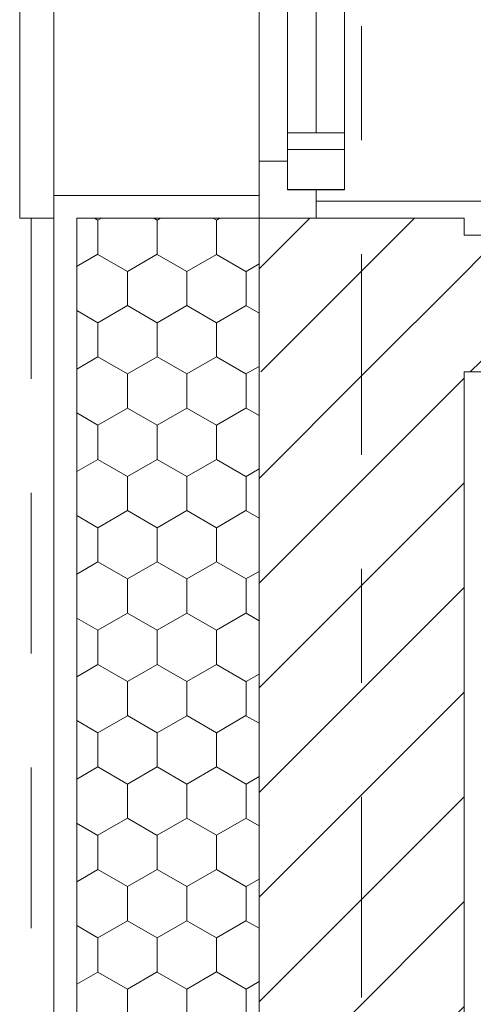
# Model space of a CAD drawing. Extents: x 5465377 to 5465550, y 5925276 to 5925338.
# Tile 7 of 182: x 5465378.549 to 5465378.947, y 5925285.235 to 5925286.1. Entities that reach past the tile are written whole.
import ezdxf

# ---------------------------------------------------------------- set-up
doc = ezdxf.new("R2010")
doc.units = 0
doc.header["$MEASUREMENT"] = 0
doc.linetypes.add('Krawędzie ukryte', pattern=[0.19561111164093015, 0.1411111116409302, -0.05449999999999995])
doc.linetypes.add('Kropki i Kreski', pattern=[0.33513888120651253, 0.1763888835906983, -0.08819444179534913, 0, -0.07055555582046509])
doc.layers.add('_ARCH_Sciany', color=7, linetype='Continuous')
doc.layers.add('EGBD03', color=7, linetype='Continuous')
for name, color, linetype, lineweight in [('_ARCH_Sciany_Nr_Pióra__141', 7, 'Continuous', 0), ('_ARCH_Sciany_Nr_Pióra__142', 7, 'Continuous', 18), ('EGBD03_Nr_Pióra__141', 7, 'Continuous', 0), ('Okna ArchiCADa_Nr_Pióra__103', 31, 'Continuous', 15), ('Okna ArchiCADa_Nr_Pióra__141', 7, 'Continuous', 0)]:
    doc.layers.add(name, color=color, linetype=linetype, lineweight=lineweight)
pattern_1 = [(45, (5464021.330722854, 5925651.473568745), (-0.04596193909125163, 0.04596193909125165), [])]

# ---------------------------------------------------------------- blocks, each defined once
blk = doc.blocks.new('O1 rozwierane 12_2', base_point=(5464021.330722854, 5925651.473568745))
at = {"layer": 'Okna ArchiCADa_Nr_Pióra__103', "linetype": 'Continuous'}
h = blk.add_hatch(dxfattribs=at)
h.set_pattern_fill('cegła_szamotowa', color=256, style=0, pattern_type=2)
h.set_pattern_definition([(90.00000000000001, (5464021.330722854, 5925651.473568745), (-0.0649999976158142, 0), []), (45.00000000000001, (5464021.330722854, 5925651.473568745), (-0.0649999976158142, 0.06499999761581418), [])])
h.paths.add_polyline_path([(5464021.805722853, 5925651.448568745), (5464021.755722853, 5925651.448568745), (5464021.755722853, 5925651.398568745), (5464021.805722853, 5925651.398568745)], flags=0)
at = {"layer": 'Okna ArchiCADa_Nr_Pióra__141', "linetype": 'Continuous'}
for p, q in [((5464020.830722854, 5925651.683568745), (5464021.830722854, 5925651.683568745)), ((5464021.830722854, 5925651.683568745), (5464021.830722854, 5925651.653568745)), ((5464020.850722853, 5925651.653568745), (5464021.810722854, 5925651.653568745)), ((5464021.780722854, 5925651.473568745), (5464020.880722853, 5925651.473568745)), ((5464021.830722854, 5925651.473568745), (5464021.780722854, 5925651.473568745)), ((5464021.780722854, 5925651.473568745), (5464021.780722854, 5925651.448568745)), ((5464021.830722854, 5925651.423568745), (5464021.830722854, 5925651.473568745)), ((5464021.830722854, 5925651.473568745), (5464021.830722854, 5925651.423568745)), ((5464020.905722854, 5925651.448568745), (5464021.755722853, 5925651.448568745)), ((5464021.805722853, 5925651.448568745), (5464021.755722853, 5925651.448568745)), ((5464021.755722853, 5925651.448568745), (5464021.755722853, 5925651.398568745)), ((5464021.780722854, 5925651.448568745), (5464021.805722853, 5925651.448568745)), ((5464021.805722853, 5925651.448568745), (5464021.805722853, 5925651.423568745)), ((5464021.805722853, 5925651.398568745), (5464021.805722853, 5925651.448568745)), ((5464020.905722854, 5925651.423568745), (5464021.755722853, 5925651.423568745)), ((5464021.805722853, 5925651.423568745), (5464021.830722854, 5925651.423568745)), ((5464020.905722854, 5925651.398568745), (5464021.755722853, 5925651.398568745)), ((5464020.905722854, 5925651.398568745), (5464021.755722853, 5925651.398568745)), ((5464021.755722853, 5925651.398568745), (5464021.805722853, 5925651.398568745))]:
    blk.add_line(p, q, dxfattribs=at)
blk = doc.blocks.new('Ściana_436', base_point=(5465378.954072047, 5925288.725332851))
at = {"layer": '_ARCH_Sciany_Nr_Pióra__141', "linetype": 'Continuous'}
h = blk.add_hatch(dxfattribs=at)
h.set_pattern_fill('Styropian2', color=256, style=0, pattern_type=2)
h.set_pattern_definition([(90.00000000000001, (5464021.330722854, 5925651.473568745), (-0.05196152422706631, 0), [0.03, -0.06]), (90.00000000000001, (5464021.304742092, 5925651.518568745), (-0.05196152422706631, 0), [0.03, -0.06]), (150.0000000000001, (5464021.330722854, 5925651.503568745), (0.02598076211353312, 0.04500000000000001), [0.03, -0.06]), (150.0000000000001, (5464021.27876133, 5925651.503568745), (0.02598076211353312, 0.04500000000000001), [0.03, -0.06]), (-149.9999999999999, (5464021.330722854, 5925651.473568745), (-0.0259807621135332, 0.04499999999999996), [0.03, -0.05999999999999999]), (-149.9999999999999, (5464021.27876133, 5925651.473568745), (-0.0259807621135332, 0.04499999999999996), [0.03, -0.05999999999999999])])
h.paths.add_polyline_path([(5465378.599072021, 5925285.055332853), (5465378.759072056, 5925285.055332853), (5465378.759072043, 5925285.925332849), (5465378.599072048, 5925285.925332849)], flags=0)
h = blk.add_hatch(dxfattribs=at)
h.set_pattern_fill('cegła_zwykła', color=256, style=0, pattern_type=2)
h.set_pattern_definition(pattern_1)
h.paths.add_polyline_path([(5465378.759072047, 5925285.925332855), (5465378.759072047, 5925285.91033285), (5465378.939072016, 5925285.91033285), (5465378.939072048, 5925285.925332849), (5465378.809072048, 5925285.925332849)], flags=0)
h = blk.add_hatch(dxfattribs=at)
h.set_pattern_fill('cegła_zwykła', color=256, style=0, pattern_type=2)
h.set_pattern_definition(pattern_1)
h.paths.add_polyline_path([(5465378.759072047, 5925285.91033285), (5465378.759072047, 5925285.79033285), (5465378.939072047, 5925285.79033285), (5465378.939072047, 5925285.91033285)], flags=0)
h = blk.add_hatch(dxfattribs=at)
h.set_pattern_fill('cegła_zwykła', color=256, style=0, pattern_type=2)
h.set_pattern_definition(pattern_1)
h.paths.add_polyline_path([(5465378.939072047, 5925285.91033285), (5465378.939072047, 5925285.79033285), (5465378.954072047, 5925285.79033285), (5465378.954072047, 5925285.91033285)], flags=0)
h = blk.add_hatch(dxfattribs=at)
h.set_pattern_fill('cegła_zwykła', color=256, style=0, pattern_type=2)
h.set_pattern_definition(pattern_1)
h.paths.add_polyline_path([(5465378.759072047, 5925285.79033285), (5465378.759072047, 5925285.055332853), (5465378.809072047, 5925285.055332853), (5465378.939072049, 5925285.055332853), (5465378.93907206, 5925285.79033285)], flags=0)
for p, q in [((5465378.579072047, 5925285.94533285), (5465378.759072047, 5925285.94533285)), ((5465378.579072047, 5925285.92533285), (5465378.579072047, 5925285.94533285)), ((5465378.759072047, 5925285.92533285), (5465378.759072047, 5925285.94533285)), ((5465378.954072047, 5925285.94033285), (5465378.809072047, 5925285.94033285)), ((5465378.809072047, 5925285.92533285), (5465378.809072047, 5925285.94033285)), ((5465378.579072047, 5925285.92533285), (5465378.579072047, 5925285.055332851)), ((5465378.599072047, 5925285.92533285), (5465378.599072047, 5925285.055332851)), ((5465378.599072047, 5925285.92533285), (5465378.759072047, 5925285.92533285)), ((5465378.759072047, 5925285.92533285), (5465378.809072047, 5925285.92533285))]:
    blk.add_line(p, q, dxfattribs=at)
at = {"layer": '_ARCH_Sciany_Nr_Pióra__142', "linetype": 'Continuous'}
for p, q in [((5465378.759072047, 5925285.92533285), (5465378.759072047, 5925285.91033285)), ((5465378.939072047, 5925285.92533285), (5465378.809072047, 5925285.92533285)), ((5465378.939072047, 5925285.91033285), (5465378.939072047, 5925285.92533285)), ((5465378.759072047, 5925285.91033285), (5465378.759072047, 5925285.79033285)), ((5465378.954072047, 5925285.91033285), (5465378.939072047, 5925285.91033285)), ((5465378.759072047, 5925285.79033285), (5465378.759072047, 5925285.055332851)), ((5465378.939072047, 5925285.79033285), (5465378.954072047, 5925285.79033285)), ((5465378.939072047, 5925285.055332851), (5465378.939072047, 5925285.79033285))]:
    blk.add_line(p, q, dxfattribs=at)
at = {"layer": 'Okna ArchiCADa_Nr_Pióra__141', "linetype": 'Continuous', "xscale": -1, "rotation": 90.00000000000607}
blk.add_blockref('O1 rozwierane 12_2', (5465378.759072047, 5925286.42533285), dxfattribs=at)
blk = doc.blocks.new('Ściana_486', base_point=(5465378.579072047, 5925285.055332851))
at = {"layer": '_ARCH_Sciany_Nr_Pióra__141', "linetype": 'Krawędzie ukryte'}
for p, q in [((5465378.579072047, 5925285.92533285), (5465378.559072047, 5925285.92533285)), ((5465378.559072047, 5925285.92533285), (5465378.559072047, 5925285.055332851)), ((5465378.579072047, 5925285.055332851), (5465378.579072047, 5925285.92533285))]:
    blk.add_line(p, q, dxfattribs=at)
blk = doc.blocks.new('Linia_137407', base_point=(5465378.849072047, 5925290.306363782))
at = {"layer": 'EGBD03_Nr_Pióra__141', "linetype": 'Kropki i Kreski'}
blk.add_line((5465378.849072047, 5925290.181363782), (5465378.849072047, 5925280.673500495), dxfattribs=at)

msp = doc.modelspace()

# ---------------------------------------------------------------- block references
at = {"layer": '_ARCH_Sciany'}
for name, p in [('Ściana_436', (5465378.954072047, 5925288.725332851)), ('Ściana_486', (5465378.579072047, 5925285.055332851))]:
    msp.add_blockref(name, p, dxfattribs=at)
at = {"layer": 'EGBD03', "linetype": 'Kropki i Kreski'}
msp.add_blockref('Linia_137407', (5465378.849072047, 5925290.306363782), dxfattribs=at)

doc.saveas('drawing.dxf')
